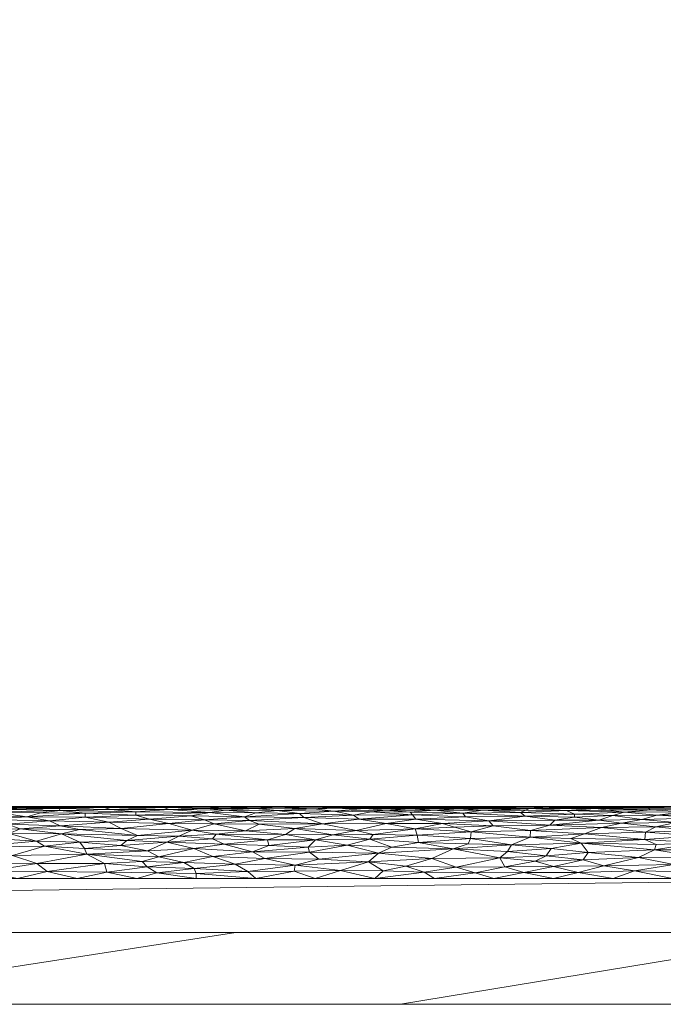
# Model space of a CAD drawing. Header units: millimetres. Extents: x -300 to 300, y 0 to 450.
# Tile 21 of 256: x -186 to -168, y 0 to 27. Entities that reach past the tile are written whole.
import ezdxf

# ---------------------------------------------------------------- set-up
doc = ezdxf.new("R2010")
doc.units = ezdxf.units.MM
doc.layers.add('A-GENM', color=13, linetype='Continuous')

# ---------------------------------------------------------------- blocks, each defined once
blk = doc.blocks.new('MODEL_CCAS0420-1080410R0 - MODEL_CCAS0420-1080410R0-453240-Preview')
at = {"layer": 'A-GENM', "lineweight": 9}
mesh = blk.add_polyface(dxfattribs=at)
corners = [(-296.159, -20, -110), (-295.657, -15.55, -110), (-294.177, -11.323, -110), (-291.793, -7.531, -110), (-288.625, -4.364, -110), (-284.831, -1.981, -110), (-280.602, -0.502, -110), (-276.147, 0, -110), (276.147, 0, -110), (280.596, -0.501, -110), (284.825, -1.978, -110), (288.619, -4.359, -110), (291.788, -7.525, -110), (294.174, -11.316, -110), (295.656, -15.545, -110), (296.159, -20, -110), (296.159, -426.171, -110), (295.658, -430.617, -110), (294.182, -434.842, -110), (291.802, -438.632, -110), (288.638, -441.797, -110), (284.848, -444.179, -110), (280.622, -445.657, -110), (276.171, -446.159, -110), (-276.171, -446.159, -110), (-280.617, -445.658, -110), (-284.842, -444.182, -110), (-288.632, -441.802, -110), (-291.797, -438.638, -110), (-294.179, -434.848, -110), (-295.657, -430.622, -110), (-296.159, -426.171, -110)]
mesh.append_faces([[corners[k] for k in face] for face in [(15, 12, 13, 14)]], dxfattribs={"vtx0": -1})
mesh.append_faces([[corners[k] for k in face] for face in [(16, 8, 15)]], dxfattribs={"vtx0": -1, "vtx1": -1})
mesh.append_faces([[corners[k] for k in face] for face in [(24, 31, 7, 8)]], dxfattribs={"vtx0": -1, "vtx1": -1, "vtx3": -1})
mesh.append_faces([[corners[k] for k in face] for face in [(31, 24, 25, 30), (18, 21, 22, 17), (17, 22, 23, 16)]], dxfattribs={"vtx0": -1, "vtx2": -1})
mesh.append_faces([[corners[k] for k in face] for face in [(0, 3, 4, 5), (0, 5, 6, 7)]], dxfattribs={"vtx0": -1, "vtx3": -1})
mesh.append_faces([[corners[k] for k in face] for face in [(28, 29, 27)]], dxfattribs={"vtx1": -1})
mesh.append_faces([[corners[k] for k in face] for face in [(25, 26, 30), (11, 12, 15, 10), (9, 10, 15, 8), (31, 0, 7)]], dxfattribs={"vtx1": -1, "vtx2": -1})
mesh.append_faces([[corners[k] for k in face] for face in [(23, 24, 8, 16)]], dxfattribs={"vtx1": -1, "vtx2": -1, "vtx3": -1})
mesh.append_faces([[corners[k] for k in face] for face in [(26, 27, 29, 30)]], dxfattribs={"vtx1": -1, "vtx3": -1})
mesh.append_faces([[corners[k] for k in face] for face in [(19, 20, 21, 18)]], dxfattribs={"vtx2": -1})
mesh.append_faces([[corners[k] for k in face] for face in [(0, 1, 2, 3)]], dxfattribs={"vtx3": -1})
mesh = blk.add_polyface(dxfattribs=at)
corners = [(279.918, 0, -2), (278.032, 0, -56), (276.147, 0, -110), (-276.147, 0, -110), (-278.032, 0, -56), (-279.918, 0, -2), (0, 0, -2)]
mesh.append_faces([[corners[k] for k in face] for face in [(6, 3, 4, 5)]], dxfattribs={"vtx0": -1})
mesh.append_faces([[corners[k] for k in face] for face in [(3, 6, 2)]], dxfattribs={"vtx0": -1, "vtx1": -1})
mesh.append_faces([[corners[k] for k in face] for face in [(1, 2, 6, 0)]], dxfattribs={"vtx1": -1})
mesh = blk.add_polyface(dxfattribs=at)
corners = [(279.918, 0, -2), (0, 0, -2), (-279.918, 0, -2), (-279.918, -0.586, -0.586), (-279.918, -2), (0, -2), (279.918, -2), (279.918, -0.586, -0.586), (-146.072, 0, -2), (-139.959, -2), (-209.938, -2), (-246.456, -2), (-73.036, 0, -2), (-212.995, 0, -2), (-69.979, -2), (-246.456, 0, -2), (146.072, -2), (139.959, 0, -2), (209.938, 0, -2), (246.456, 0, -2), (73.036, -2), (212.995, -2), (69.979, 0, -2), (246.456, -2), (-36.518, 0, -2), (-34.99, -2), (-52.485, -2), (34.99, 0, -2), (36.518, -2), (18.259, -2), (-263.187, -2), (-109.554, 0, -2), (-104.969, -2), (-122.464, -2), (263.187, 0, -2), (104.969, 0, -2), (109.554, -2), (91.295, -2), (-174.949, -2), (-179.533, 0, -2), (-162.803, 0, -2), (179.533, -2), (174.949, 0, -2), (192.444, 0, -2), (-157.454, -2), (-127.813, 0, -2), (-18.259, 0, -2), (-17.495, -2), (-229.726, 0, -2), (-228.197, -2), (229.726, -2), (228.197, 0, -2), (54.777, -2), (52.485, 0, -2), (-87.474, -2), (-91.295, 0, -2), (127.813, -2), (122.464, 0, -2), (-196.264, 0, -2), (-192.444, -2), (157.454, 0, -2), (162.803, -2), (-54.777, 0, -2), (17.495, 0, -2), (-263.187, 0, -2), (263.187, -2), (87.474, 0, -2), (196.264, -2)]
mesh.append_faces([[corners[k] for k in face] for face in [(44, 40, 38), (45, 33, 31), (46, 47, 1), (50, 51, 21), (52, 53, 28), (54, 55, 32), (56, 57, 36), (58, 59, 39), (60, 61, 42)]], dxfattribs={"vtx0": -1, "vtx1": -1})
mesh.append_faces([[corners[k] for k in face] for face in [(34, 65, 7), (30, 64, 3)]], dxfattribs={"vtx0": -1, "vtx1": -1, "vtx2": -1})
mesh.append_faces([[corners[k] for k in face] for face in [(5, 63, 1, 47), (42, 61, 41, 43), (19, 23, 65, 34), (32, 55, 31, 33), (28, 53, 27, 29), (39, 59, 38, 40), (36, 57, 35, 37), (21, 51, 18, 67), (63, 5, 29, 27), (67, 18, 43, 41), (37, 35, 66)]], dxfattribs={"vtx0": -1, "vtx2": -1})
mesh.append_faces([[corners[k] for k in face] for face in [(2, 3, 64)]], dxfattribs={"vtx1": -1})
mesh.append_faces([[corners[k] for k in face] for face in [(25, 47, 46, 24), (9, 33, 45, 8), (8, 40, 44, 9), (49, 10, 13, 48), (11, 49, 48, 15), (19, 51, 50, 23), (20, 37, 66, 22), (26, 25, 24, 62), (14, 26, 62, 12), (22, 53, 52, 20), (30, 11, 15, 64), (12, 55, 54, 14), (17, 57, 56, 16), (10, 59, 58, 13), (16, 61, 60, 17)]], dxfattribs={"vtx1": -1, "vtx3": -1})
mesh.append_faces([[corners[k] for k in face] for face in [(3, 4, 30), (65, 6, 7), (7, 0, 34)]], dxfattribs={"vtx2": -1})
mesh = blk.add_polyface(dxfattribs=at)
corners = [(-279.918, -2), (-292.651, -7.27), (-297.929, -20), (-297.929, -224.97), (-297.929, -429.94), (-292.661, -442.661), (-279.94, -447.929), (0, -447.929), (279.94, -447.929), (292.661, -442.661), (297.929, -429.94), (297.929, -224.97), (297.929, -20), (292.651, -7.27), (279.918, -2), (0, -2), (0, -3.5), (13.257, -3.5), (26.515, -3.5), (39.772, -3.5), (53.029, -3.5), (66.287, -3.5), (79.544, -3.5), (92.801, -3.5), (106.059, -3.5), (119.316, -3.5), (132.573, -3.5), (145.831, -3.5), (159.088, -3.5), (172.345, -3.5), (185.603, -3.5), (198.86, -3.5), (212.117, -3.5), (225.375, -3.5), (238.632, -3.5), (251.889, -3.5), (265.147, -3.5), (278.404, -3.5), (291.028, -7.487), (296.497, -19.511), (296.5, -32.769), (296.5, -46.026), (296.5, -59.283), (296.5, -72.541), (296.5, -85.798), (296.5, -99.055), (296.5, -112.313), (296.5, -125.57), (296.5, -138.827), (296.5, -152.085), (296.5, -165.342), (296.5, -178.599), (296.5, -191.857), (296.5, -205.114), (296.5, -218.371), (296.5, -231.629), (296.5, -244.886), (296.5, -258.143), (296.499, -271.401), (296.499, -284.658), (296.499, -297.915), (296.499, -311.173), (296.499, -324.43), (296.499, -337.687), (296.5, -350.945), (296.5, -364.202), (296.5, -377.459), (296.5, -390.717), (296.5, -403.974), (296.5, -417.231), (296.497, -430.489), (291.028, -442.513), (278.404, -446.5), (265.147, -446.5), (251.889, -446.5), (238.632, -446.5), (225.375, -446.5), (212.117, -446.5), (198.86, -446.5), (185.603, -446.5), (172.345, -446.5), (159.088, -446.5), (145.831, -446.5), (132.573, -446.5), (119.316, -446.5), (106.059, -446.5), (92.801, -446.5), (79.544, -446.5), (66.287, -446.5), (53.029, -446.5), (39.772, -446.5), (26.515, -446.5), (13.257, -446.5), (0, -446.5), (-12.926, -446.5), (-25.852, -446.5), (-38.777, -446.5), (-51.703, -446.5), (-64.629, -446.5), (-77.555, -446.5), (-90.48, -446.5), (-103.406, -446.5), (-116.332, -446.5), (-129.258, -446.5), (-142.183, -446.5), (-155.109, -446.5), (-168.035, -446.5), (-180.961, -446.5), (-193.887, -446.5), (-206.812, -446.5), (-219.738, -446.5), (-232.664, -446.5), (-245.59, -446.5), (-258.515, -446.5), (-271.441, -446.5), (-284.356, -445.968), (-294.544, -438.124), (-296.5, -425.35), (-296.5, -412.424), (-296.5, -399.498), (-296.5, -386.572), (-296.5, -373.646), (-296.5, -360.721), (-296.5, -347.795), (-296.499, -334.869), (-296.499, -321.943), (-296.499, -309.018), (-296.499, -296.092), (-296.499, -283.166), (-296.499, -270.24), (-296.5, -257.315), (-296.5, -244.389), (-296.5, -231.463), (-296.5, -218.537), (-296.5, -205.611), (-296.5, -192.686), (-296.5, -179.76), (-296.5, -166.834), (-296.5, -153.908), (-296.5, -140.983), (-296.5, -128.057), (-296.5, -115.131), (-296.5, -102.205), (-296.5, -89.28), (-296.5, -76.354), (-296.5, -63.428), (-296.5, -50.502), (-296.5, -37.576), (-296.5, -24.651), (-294.544, -11.876), (-284.356, -4.032), (-271.441, -3.5), (-258.515, -3.5), (-245.59, -3.5), (-232.664, -3.5), (-219.738, -3.5), (-206.812, -3.5), (-193.887, -3.5), (-180.961, -3.5), (-168.035, -3.5), (-155.109, -3.5), (-142.183, -3.5), (-129.258, -3.5), (-116.332, -3.5), (-103.406, -3.5), (-90.48, -3.5), (-77.555, -3.5), (-64.629, -3.5), (-51.703, -3.5), (-38.777, -3.5), (-25.852, -3.5), (-12.926, -3.5), (-294.538, -438.129), (-294.547, -438.108)]
mesh.append_faces([[corners[k] for k in face] for face in [(116, 172, 173)]])
mesh.append_faces([[corners[k] for k in face] for face in [(118, 4, 117), (6, 115, 5), (115, 6, 114), (7, 104, 6), (1, 150, 0), (151, 0, 150)]], dxfattribs={"vtx0": -1, "vtx1": -1})
mesh.append_faces([[corners[k] for k in face] for face in [(4, 124, 125), (7, 99, 100), (2, 148, 149), (149, 1, 2), (2, 141, 142), (0, 151, 152), (0, 160, 161, 15), (15, 165, 166), (15, 170, 171), (8, 81, 82, 7), (8, 72, 73), (11, 61, 62, 10), (12, 46, 47, 11), (38, 13, 14, 37), (13, 38, 39, 12)]], dxfattribs={"vtx0": -1, "vtx2": -1})
mesh.append_faces([[corners[k] for k in face] for face in [(4, 118, 119, 120), (4, 120, 121, 122), (3, 128, 129, 130), (3, 130, 131, 132), (3, 138, 139, 140), (0, 154, 155, 156), (0, 156, 157, 158), (15, 161, 162, 163), (15, 163, 164, 165), (8, 73, 74, 75), (7, 86, 87, 88), (7, 83, 84, 85), (10, 68, 69, 70), (11, 55, 56, 57), (14, 28, 29, 30), (14, 32, 33, 34), (15, 19, 20, 21), (12, 44, 45, 46), (11, 49, 50, 51), (11, 47, 48, 49), (12, 39, 40, 41)]], dxfattribs={"vtx0": -1, "vtx3": -1})
mesh.append_faces([[corners[k] for k in face] for face in [(123, 124, 4, 122), (127, 128, 3, 126), (113, 114, 6, 112), (111, 112, 6, 110), (109, 110, 6, 108), (107, 108, 6, 106), (96, 97, 7, 95), (105, 106, 6, 104), (103, 104, 7, 102), (101, 102, 7, 100), (98, 99, 7, 97), (94, 95, 7, 93), (135, 136, 3, 134), (137, 138, 3, 136), (133, 134, 3, 132), (145, 146, 2, 144), (147, 148, 2, 146), (143, 144, 2, 142), (149, 150, 1), (153, 154, 0, 152), (159, 160, 0, 158), (169, 170, 15, 168), (167, 168, 15, 166), (78, 79, 8, 77), (80, 81, 8, 79), (76, 77, 8, 75), (91, 92, 7, 90), (89, 90, 7, 88), (85, 86, 7), (82, 83, 7), (67, 68, 10, 66), (65, 66, 10, 64), (60, 61, 11, 59), (58, 59, 11, 57), (63, 64, 10, 62), (54, 55, 11, 53), (26, 27, 15, 25), (31, 32, 14, 30), (16, 17, 15, 171), (18, 19, 15, 17), (24, 25, 15, 23), (22, 23, 15, 21), (34, 35, 14), (52, 53, 11, 51), (36, 37, 14, 35), (42, 43, 12, 41), (43, 44, 12), (92, 93, 7)]], dxfattribs={"vtx1": -1, "vtx2": -1})
mesh.append_faces([[corners[k] for k in face] for face in [(3, 4, 125, 126), (2, 3, 140, 141), (71, 72, 8, 9), (70, 71, 9, 10), (27, 28, 14, 15)]], dxfattribs={"vtx1": -1, "vtx3": -1})
mesh.append_faces([[corners[k] for k in face] for face in [(4, 173, 117), (115, 172, 5)]], dxfattribs={"vtx2": -1})
mesh = blk.add_polyface(dxfattribs=at)
corners = [(167.88, -4.3, -0.174), (165.933, -4.301, -0.175), (166.678, -4.488, -0.267), (169.354, -4.915, -0.586), (167.84, -4.941, -0.612), (168.795, -5.037, -0.719), (166.701, -4.686, -0.393), (166.836, -4.836, -0.513), (168.128, -4.785, -0.469), (168.327, -4.081, -0.092), (166.569, -4.093, -0.096), (169.29, -3.852, -0.035), (167.342, -3.891, -0.043), (166.503, -5.19, -0.931), (167.813, -5.263, -1.056), (168.228, -5.145, -0.863), (168.549, -5.487, -1.768), (167.793, -5.5, -2), (169.305, -5.5, -2), (167.386, -5.48, -1.718), (168.067, -5.458, -1.589), (166.735, -5.438, -1.503), (167.98, -5.408, -1.399), (166.281, -5.5, -2), (167.093, -5.496, -1.872), (166.672, -5.27, -1.068), (167.022, -5.35, -1.24), (167.273, -5.06, -0.747), (168.719, -5.348, -1.235), (169.167, -5.401, -1.376), (168.149, -4.588, -0.326), (169.922, -4.483, -0.264), (167.835, -4.448, -0.246), (169.725, -4.222, -0.142), (168.438, -3.71, -0.013), (166.652, -3.685, -0.01), (167.374, -3.5), (169.031, -3.5), (166.325, -4.965, -0.638), (169.037, -5.252, -1.036), (169.51, -5.447, -1.541), (166.204, -5.486, -1.76)]
mesh.append_faces([[corners[k] for k in face] for face in [(36, 34, 37)]], dxfattribs={"vtx0": -1, "vtx1": -1})
mesh.append_faces([[corners[k] for k in face] for face in [(0, 1, 2), (3, 4, 5), (6, 7, 8), (0, 9, 10), (8, 4, 3), (9, 11, 12), (10, 1, 0), (13, 14, 15), (19, 16, 20), (21, 20, 22), (16, 19, 24), (14, 13, 25), (25, 26, 14), (15, 5, 27), (28, 14, 26), (22, 26, 21), (22, 29, 28), (6, 8, 30), (8, 7, 4), (2, 6, 30), (31, 0, 32), (30, 32, 2), (9, 0, 33), (9, 12, 10), (34, 35, 12), (34, 36, 35), (27, 4, 38), (4, 27, 5), (13, 15, 27), (14, 39, 15), (28, 39, 14), (12, 11, 34), (4, 7, 38), (40, 22, 20), (26, 22, 28), (21, 19, 20), (24, 19, 41), (16, 24, 17), (31, 32, 30), (0, 2, 32)]], dxfattribs={"vtx0": -1, "vtx1": -1, "vtx2": -1})
mesh.append_faces([[corners[k] for k in face] for face in [(16, 17, 18)]], dxfattribs={"vtx0": -1, "vtx2": -1})
mesh.append_faces([[corners[k] for k in face] for face in [(23, 17, 24)]], dxfattribs={"vtx1": -1, "vtx2": -1})
mesh = blk.add_polyface(dxfattribs=at)
corners = [(169.727, -5.478, -1.702), (169.51, -5.447, -1.541), (168.067, -5.458, -1.589), (169.828, -4.74, -0.433), (168.128, -4.785, -0.469), (169.354, -4.915, -0.586), (169.786, -5.495, -1.859), (170.816, -5.5, -2), (170.86, -5.488, -1.779), (170.104, -5.292, -1.112), (168.719, -5.348, -1.235), (170.326, -5.387, -1.337), (169.037, -5.252, -1.036), (171.326, -4.833, -0.509), (169.428, -5.127, -0.836), (170.102, -5.208, -0.96), (170.647, -5.121, -0.828), (168.549, -5.487, -1.768), (171.356, -5.445, -1.532), (168.149, -4.588, -0.326), (170.21, -4.616, -0.345), (167.88, -4.3, -0.174), (169.922, -4.483, -0.264), (169.725, -4.222, -0.142), (171.338, -4.647, -0.365), (170.793, -4.981, -0.656), (168.795, -5.037, -0.719), (169.866, -4.015, -0.073), (168.327, -4.081, -0.092), (169.29, -3.852, -0.035), (170.893, -4.131, -0.109), (170.689, -3.837, -0.032), (168.228, -5.145, -0.863), (168.438, -3.71, -0.013), (170.006, -3.666, -0.008), (169.031, -3.5), (170.688, -3.5), (171.474, -5.231, -0.998), (170.756, -4.335, -0.19), (171.196, -3.979, -0.063), (169.167, -5.401, -1.376), (167.98, -5.408, -1.399), (169.305, -5.5, -2)]
mesh.append_faces([[corners[k] for k in face] for face in [(35, 34, 36)]], dxfattribs={"vtx0": -1, "vtx1": -1})
mesh.append_faces([[corners[k] for k in face] for face in [(0, 1, 2), (3, 4, 5), (6, 7, 8), (9, 10, 11), (12, 10, 9), (5, 13, 3), (14, 15, 16), (17, 0, 2), (8, 0, 6), (12, 9, 15), (18, 11, 1), (0, 18, 1), (19, 3, 20), (21, 22, 23), (20, 3, 24), (4, 3, 19), (13, 5, 25), (26, 25, 5), (27, 28, 23), (29, 28, 27), (30, 27, 23), (29, 27, 31), (32, 14, 26), (26, 14, 25), (33, 34, 35), (29, 34, 33), (25, 14, 16), (14, 32, 12), (37, 15, 9), (12, 15, 14), (34, 29, 31), (38, 30, 23), (23, 22, 38), (27, 39, 31), (11, 10, 40), (41, 1, 40), (1, 11, 40), (6, 17, 42), (18, 0, 8), (17, 6, 0), (24, 22, 20), (19, 20, 22)]], dxfattribs={"vtx0": -1, "vtx1": -1, "vtx2": -1})
mesh.append_faces([[corners[k] for k in face] for face in [(6, 42, 7)]], dxfattribs={"vtx0": -1, "vtx2": -1})
mesh = blk.add_polyface(dxfattribs=at)
corners = [(171.603, -5.334, -1.202), (170.104, -5.292, -1.112), (170.326, -5.387, -1.337), (171.338, -4.647, -0.365), (172.983, -4.8, -0.481), (172.995, -4.611, -0.341), (172.364, -4.966, -0.639), (171.326, -4.833, -0.509), (173.327, -5.446, -1.538), (171.356, -5.445, -1.532), (172.458, -5.473, -1.671), (171.86, -4.435, -0.238), (169.922, -4.483, -0.264), (171.469, -5.402, -1.381), (172.345, -3.5), (170.688, -3.5), (171.517, -3.666, -0.008), (172.87, -3.654, -0.007), (170.006, -3.666, -0.008), (170.689, -3.837, -0.032), (171.967, -4.255, -0.155), (172.182, -4.072, -0.09), (170.893, -4.131, -0.109), (171.474, -5.231, -0.998), (170.793, -4.981, -0.656), (169.866, -4.015, -0.073), (171.196, -3.979, -0.063), (173.211, -5.321, -1.172), (172.657, -5.397, -1.365), (170.647, -5.121, -0.828), (170.102, -5.208, -0.96), (172.491, -5.106, -0.807), (173.138, -5.215, -0.972), (173.485, -4.324, -0.185), (170.756, -4.335, -0.19), (169.828, -4.74, -0.433), (170.86, -5.488, -1.779), (171.984, -5.495, -1.851), (172.328, -5.5, -2), (173.242, -5.494, -1.84), (172.042, -3.824, -0.03), (173.395, -3.812, -0.027), (170.816, -5.5, -2)]
mesh.append_faces([[corners[k] for k in face] for face in [(38, 37, 42)]], dxfattribs={"vtx0": -1, "vtx1": -1})
mesh.append_faces([[corners[k] for k in face] for face in [(0, 1, 2), (3, 4, 5), (6, 4, 7), (8, 9, 10), (3, 5, 11), (3, 11, 12), (13, 2, 9), (17, 14, 16), (18, 19, 16), (20, 21, 22), (1, 0, 23), (6, 7, 24), (25, 22, 26), (2, 13, 0), (27, 0, 28), (23, 29, 30), (27, 23, 0), (31, 23, 32), (7, 4, 3), (24, 31, 6), (23, 31, 29), (20, 33, 21), (20, 34, 11), (35, 7, 3), (24, 29, 31), (15, 18, 16), (36, 37, 10), (38, 39, 37), (36, 10, 9), (28, 9, 8), (40, 16, 19), (16, 40, 17), (26, 40, 19), (21, 41, 40), (34, 20, 22), (26, 22, 21), (33, 20, 11), (12, 11, 34), (40, 26, 21), (9, 28, 13), (0, 13, 28), (42, 37, 36)]], dxfattribs={"vtx0": -1, "vtx1": -1, "vtx2": -1})
mesh.append_faces([[corners[k] for k in face] for face in [(14, 15, 16)]], dxfattribs={"vtx1": -1, "vtx2": -1})
mesh = blk.add_polyface(dxfattribs=at)
corners = [(173.211, -5.321, -1.172), (173.138, -5.215, -0.972), (171.474, -5.231, -0.998), (173.485, -4.324, -0.185), (173.059, -4.465, -0.255), (174.441, -4.5, -0.274), (174.609, -5.267, -1.063), (174.516, -5.148, -0.867), (173.779, -5.03, -0.711), (172.491, -5.106, -0.807), (174.54, -4.884, -0.556), (173.445, -4.924, -0.595), (172.364, -4.966, -0.639), (173.395, -3.812, -0.027), (172.182, -4.072, -0.09), (174.078, -4.055, -0.084), (174.678, -5.494, -1.845), (173.242, -5.494, -1.84), (173.84, -5.5, -2), (175.349, -5.028, -0.709), (172.87, -3.654, -0.007), (172.042, -3.824, -0.03), (174.003, -3.5), (172.345, -3.5), (175.556, -4.207, -0.136), (175.191, -4.367, -0.204), (175.351, -5.5, -2), (174.004, -5.476, -1.687), (172.458, -5.473, -1.671), (173.998, -5.405, -1.388), (172.657, -5.397, -1.365), (174.675, -5.348, -1.235), (174.487, -4.701, -0.403), (172.983, -4.8, -0.481), (172.995, -4.611, -0.341), (171.86, -4.435, -0.238), (172.328, -5.5, -2), (174.678, -5.446, -1.538), (173.327, -5.446, -1.538), (175.351, -5.405, -1.388), (174.284, -3.672, -0.009), (174.798, -3.839, -0.032), (175.66, -3.5), (171.984, -5.495, -1.851)]
mesh.append_faces([[corners[k] for k in face] for face in [(26, 16, 18)]], dxfattribs={"vtx0": -1, "vtx1": -1})
mesh.append_faces([[corners[k] for k in face] for face in [(0, 1, 2), (3, 4, 5), (6, 7, 1), (8, 9, 7), (9, 1, 7), (10, 11, 8), (11, 12, 8), (13, 14, 15), (16, 17, 18), (0, 6, 1), (19, 10, 8), (20, 21, 13), (3, 24, 15), (25, 3, 5), (3, 15, 14), (17, 27, 28), (29, 0, 30), (0, 29, 31), (8, 7, 19), (8, 12, 9), (10, 32, 33), (34, 33, 32), (5, 34, 32), (35, 4, 3), (17, 16, 27), (37, 29, 38), (38, 27, 37), (29, 39, 31), (0, 31, 6), (30, 38, 29), (28, 27, 38), (40, 20, 13), (22, 20, 40), (41, 40, 13), (15, 41, 13), (10, 33, 11), (33, 12, 11), (35, 34, 4), (5, 4, 34), (28, 43, 17)]], dxfattribs={"vtx0": -1, "vtx1": -1, "vtx2": -1})
mesh.append_faces([[corners[k] for k in face] for face in [(22, 23, 20), (36, 18, 17), (42, 22, 40)]], dxfattribs={"vtx1": -1, "vtx2": -1})
mesh = blk.add_polyface(dxfattribs=at)
corners = [(175.432, -3.712, -0.013), (175.66, -3.5), (174.284, -3.672, -0.009), (176.101, -5.147, -0.865), (175.349, -5.028, -0.709), (174.516, -5.148, -0.867), (174.678, -5.446, -1.538), (174.004, -5.476, -1.687), (175.433, -5.475, -1.68), (176.863, -5.5, -2), (176.107, -5.494, -1.839), (175.351, -5.5, -2), (174.678, -5.494, -1.845), (176.177, -4.838, -0.514), (177.117, -5.023, -0.703), (176.431, -4.423, -0.232), (175.191, -4.367, -0.204), (175.799, -4.598, -0.333), (177.482, -4.231, -0.145), (175.556, -4.207, -0.136), (177.311, -4.573, -0.317), (174.078, -4.055, -0.084), (175.838, -3.963, -0.059), (174.798, -3.839, -0.032), (175.763, -5.358, -1.258), (174.609, -5.267, -1.063), (174.675, -5.348, -1.235), (176.258, -5.262, -1.054), (175.71, -4.726, -0.423), (176.834, -4.714, -0.413), (175.351, -5.405, -1.388), (174.54, -4.884, -0.556), (175.952, -5.445, -1.532), (176.803, -5.376, -1.305), (174.441, -4.5, -0.274), (174.487, -4.701, -0.403), (176.863, -5.473, -1.674), (173.998, -5.405, -1.388), (176.619, -3.723, -0.014), (177.317, -3.5), (177.219, -4.04, -0.08), (173.485, -4.324, -0.185)]
mesh.append_faces([[corners[k] for k in face] for face in [(9, 10, 11)]], dxfattribs={"vtx0": -1, "vtx1": -1})
mesh.append_faces([[corners[k] for k in face] for face in [(0, 1, 2), (3, 4, 5), (6, 7, 8), (12, 8, 7), (13, 4, 14), (15, 16, 17), (18, 19, 15), (20, 15, 17), (21, 19, 22), (21, 22, 23), (24, 25, 26), (3, 5, 25), (3, 25, 27), (14, 4, 3), (28, 29, 17), (26, 30, 24), (4, 13, 31), (28, 31, 13), (6, 32, 30), (32, 33, 30), (17, 34, 35), (19, 16, 15), (13, 29, 28), (8, 10, 36), (12, 11, 10), (8, 32, 6), (8, 12, 10), (30, 37, 6), (30, 33, 24), (36, 32, 8), (23, 0, 2), (22, 38, 0), (17, 35, 28), (31, 28, 35), (19, 40, 22), (22, 0, 23), (1, 0, 38), (33, 27, 24), (25, 24, 27), (41, 16, 19), (17, 16, 34)]], dxfattribs={"vtx0": -1, "vtx1": -1, "vtx2": -1})
mesh.append_faces([[corners[k] for k in face] for face in [(38, 39, 1)]], dxfattribs={"vtx0": -1, "vtx2": -1})
mesh = blk.add_polyface(dxfattribs=at)
corners = [(176.863, -5.473, -1.674), (176.107, -5.494, -1.839), (177.619, -5.495, -1.859), (178.993, -5.446, -1.538), (178.374, -5.388, -1.339), (177.364, -5.434, -1.488), (179.29, -5.215, -0.97), (177.64, -5.196, -0.941), (177.757, -5.308, -1.144), (179.152, -5.117, -0.823), (177.117, -5.023, -0.703), (176.803, -5.376, -1.305), (177.311, -4.573, -0.317), (178.652, -4.577, -0.32), (178.615, -4.416, -0.229), (177.513, -4.375, -0.209), (179.068, -4.239, -0.149), (177.482, -4.231, -0.145), (177.902, -3.703, -0.012), (177.877, -3.867, -0.038), (179.195, -3.698, -0.011), (177.219, -4.04, -0.08), (178.723, -4.054, -0.084), (175.556, -4.207, -0.136), (176.101, -5.147, -0.865), (176.258, -5.262, -1.054), (177.883, -4.888, -0.56), (178.879, -5.009, -0.687), (176.177, -4.838, -0.514), (178.969, -5.331, -1.196), (178.357, -5.48, -1.714), (176.834, -4.714, -0.413), (178.148, -4.72, -0.418), (176.863, -5.5, -2), (178.88, -5.495, -1.858), (178.375, -5.5, -2), (175.952, -5.445, -1.532), (175.799, -4.598, -0.333), (175.838, -3.963, -0.059), (176.619, -3.723, -0.014), (177.317, -3.5), (178.974, -3.5), (176.431, -4.423, -0.232)]
mesh.append_faces([[corners[k] for k in face] for face in [(35, 2, 33), (40, 18, 41)]], dxfattribs={"vtx0": -1, "vtx1": -1})
mesh.append_faces([[corners[k] for k in face] for face in [(0, 1, 2), (3, 4, 5), (6, 7, 8), (9, 10, 7), (4, 8, 11), (11, 5, 4), (12, 13, 14), (15, 16, 17), (16, 15, 14), (18, 19, 20), (19, 21, 22), (17, 21, 23), (7, 24, 25), (10, 24, 7), (26, 10, 27), (26, 28, 10), (8, 7, 25), (8, 4, 29), (25, 11, 8), (30, 3, 5), (30, 5, 0), (12, 31, 32), (13, 12, 32), (15, 12, 14), (2, 1, 33), (34, 30, 2), (36, 0, 5), (11, 36, 5), (34, 2, 35), (2, 30, 0), (26, 32, 31), (37, 31, 12), (26, 31, 28), (38, 21, 19), (18, 39, 19), (38, 19, 39), (17, 16, 22), (17, 22, 21), (9, 27, 10), (17, 42, 15), (12, 15, 42), (40, 39, 18)]], dxfattribs={"vtx0": -1, "vtx1": -1, "vtx2": -1})
mesh = blk.add_polyface(dxfattribs=at)
corners = [(180.178, -4.599, -0.334), (180.073, -4.734, -0.429), (181.114, -4.678, -0.387), (179.256, -4.828, -0.505), (180.131, -5.025, -0.706), (180.742, -4.841, -0.516), (178.993, -5.446, -1.538), (178.357, -5.48, -1.714), (179.886, -5.48, -1.718), (180.642, -5.495, -1.86), (178.88, -5.495, -1.858), (179.886, -5.5, -2), (179.812, -5.402, -1.381), (180.249, -5.334, -1.203), (178.969, -5.331, -1.196), (180.165, -4.111, -0.102), (179.551, -3.897, -0.044), (178.723, -4.054, -0.084), (179.152, -5.117, -0.823), (179.29, -5.215, -0.97), (180.405, -5.132, -0.843), (178.148, -4.72, -0.418), (177.883, -4.888, -0.56), (179.853, -4.452, -0.248), (180.701, -4.335, -0.19), (179.068, -4.239, -0.149), (180.782, -5.245, -1.022), (177.757, -5.308, -1.144), (178.374, -5.388, -1.339), (177.64, -5.196, -0.941), (178.375, -5.5, -2), (178.879, -5.009, -0.687), (180.358, -5.447, -1.541), (181.396, -5.417, -1.428), (178.652, -4.577, -0.32), (179.195, -3.698, -0.011), (180.632, -3.637, -0.005), (178.974, -3.5), (180.978, -3.948, -0.056), (180.684, -3.776, -0.022), (177.877, -3.867, -0.038), (178.615, -4.416, -0.229), (180.631, -3.5), (177.902, -3.703, -0.012)]
mesh.append_faces([[corners[k] for k in face] for face in [(37, 36, 42)]], dxfattribs={"vtx0": -1, "vtx1": -1})
mesh.append_faces([[corners[k] for k in face] for face in [(0, 1, 2), (3, 4, 5), (6, 7, 8), (9, 10, 11), (10, 9, 8), (12, 13, 14), (15, 16, 17), (18, 19, 20), (21, 22, 3), (23, 24, 25), (1, 21, 3), (20, 19, 26), (14, 19, 27), (12, 28, 6), (24, 15, 25), (19, 13, 26), (19, 18, 29), (8, 7, 10), (31, 4, 3), (31, 3, 22), (1, 3, 5), (32, 12, 6), (33, 13, 12), (6, 8, 32), (1, 34, 21), (23, 34, 0), (35, 36, 37), (16, 38, 39), (38, 16, 15), (25, 15, 17), (40, 17, 16), (35, 16, 39), (40, 16, 35), (25, 41, 23), (18, 4, 31), (4, 18, 20), (1, 0, 34), (34, 23, 41), (12, 14, 28), (19, 14, 13), (35, 39, 36), (37, 43, 35)]], dxfattribs={"vtx0": -1, "vtx1": -1, "vtx2": -1})
mesh.append_faces([[corners[k] for k in face] for face in [(10, 30, 11)]], dxfattribs={"vtx0": -1, "vtx2": -1})
mesh = blk.add_polyface(dxfattribs=at)
corners = [(180.165, -4.111, -0.102), (181.671, -4.102, -0.099), (180.978, -3.948, -0.056), (181.396, -5.417, -1.428), (182.316, -5.357, -1.258), (180.249, -5.334, -1.203), (182.717, -4.89, -0.561), (180.742, -4.841, -0.516), (181.395, -5.029, -0.71), (180.701, -4.335, -0.19), (181.991, -4.273, -0.162), (180.405, -5.132, -0.843), (180.782, -5.245, -1.022), (181.935, -5.153, -0.874), (182.312, -5.263, -1.055), (181.525, -5.475, -1.684), (179.886, -5.48, -1.718), (180.642, -5.495, -1.86), (181.114, -4.678, -0.387), (181.448, -4.509, -0.279), (180.178, -4.599, -0.334), (182.73, -4.418, -0.23), (182.558, -4.56, -0.31), (183.117, -3.678, -0.009), (181.726, -3.658, -0.007), (181.997, -3.829, -0.03), (182.139, -3.971, -0.061), (180.631, -3.5), (180.632, -3.637, -0.005), (183.067, -5.064, -0.753), (182.263, -4.694, -0.399), (183.013, -5.422, -1.444), (180.131, -5.025, -0.706), (182.288, -3.5), (179.812, -5.402, -1.381), (180.358, -5.447, -1.541), (181.398, -5.5, -2), (179.886, -5.5, -2), (182.036, -5.494, -1.847), (183.184, -5.477, -1.694), (182.909, -5.5, -2), (180.684, -3.776, -0.022), (180.073, -4.734, -0.429), (179.853, -4.452, -0.248)]
mesh.append_faces([[corners[k] for k in face] for face in [(36, 17, 37)]], dxfattribs={"vtx0": -1, "vtx1": -1})
mesh.append_faces([[corners[k] for k in face] for face in [(0, 1, 2), (3, 4, 5), (6, 7, 8), (9, 10, 1), (11, 12, 13), (4, 14, 5), (15, 16, 17), (18, 19, 20), (21, 19, 22), (23, 24, 25), (2, 1, 26), (27, 28, 24), (13, 29, 8), (6, 30, 7), (30, 22, 18), (4, 3, 31), (15, 31, 3), (11, 13, 8), (32, 11, 8), (5, 14, 12), (13, 12, 14), (24, 23, 33), (34, 35, 3), (15, 17, 38), (36, 38, 17), (35, 15, 3), (39, 15, 38), (15, 35, 16), (25, 24, 41), (25, 41, 2), (9, 1, 0), (24, 28, 41), (7, 32, 8), (2, 26, 25), (18, 7, 30), (7, 18, 42), (22, 19, 18), (10, 19, 21), (43, 19, 9), (19, 10, 9), (19, 43, 20)]], dxfattribs={"vtx0": -1, "vtx1": -1, "vtx2": -1})
mesh.append_faces([[corners[k] for k in face] for face in [(38, 36, 40), (24, 33, 27)]], dxfattribs={"vtx0": -1, "vtx2": -1})
mesh = blk.add_polyface(dxfattribs=at)
corners = [(182.316, -5.357, -1.258), (183.013, -5.422, -1.444), (184.42, -5.389, -1.341), (183.721, -5.206, -0.956), (183.067, -5.064, -0.753), (181.935, -5.153, -0.874), (183.722, -5.313, -1.155), (185.343, -5.216, -0.973), (183.879, -4.861, -0.535), (182.717, -4.89, -0.561), (184.42, -4.967, -0.64), (181.395, -5.029, -0.71), (184.857, -4.395, -0.218), (183.671, -4.178, -0.125), (183.74, -4.332, -0.189), (182.036, -5.494, -1.847), (182.909, -5.5, -2), (183.665, -5.495, -1.858), (184.775, -3.694, -0.011), (183.946, -3.5), (183.117, -3.678, -0.009), (184.446, -5.45, -1.554), (182.558, -4.56, -0.31), (183.871, -4.512, -0.281), (182.73, -4.418, -0.23), (183.183, -3.918, -0.049), (182.139, -3.971, -0.061), (181.671, -4.102, -0.099), (181.991, -4.273, -0.162), (181.997, -3.829, -0.03), (184.717, -5.105, -0.806), (182.263, -4.694, -0.399), (182.312, -5.263, -1.055), (184.962, -5.331, -1.194), (183.184, -5.477, -1.694), (185.066, -3.916, -0.048), (182.288, -3.5), (181.525, -5.475, -1.684), (184.421, -5.5, -2), (185.041, -5.495, -1.849), (184.735, -5.478, -1.703), (184.38, -4.745, -0.437), (185.073, -4.541, -0.298)]
mesh.append_faces([[corners[k] for k in face] for face in [(0, 1, 2), (3, 4, 5), (0, 2, 6), (3, 6, 7), (8, 9, 10), (11, 4, 9), (12, 13, 14), (15, 16, 17), (18, 19, 20), (1, 21, 2), (22, 23, 24), (13, 25, 26), (27, 28, 13), (29, 26, 25), (4, 30, 10), (9, 4, 10), (9, 8, 31), (4, 3, 30), (6, 3, 32), (0, 6, 32), (6, 2, 33), (21, 1, 34), (3, 5, 32), (13, 35, 25), (18, 25, 35), (25, 18, 20), (1, 37, 34), (39, 17, 38), (15, 17, 34), (21, 34, 40), (17, 40, 34), (20, 29, 25), (13, 26, 27), (31, 41, 22), (23, 12, 14), (22, 41, 23), (41, 42, 23), (28, 14, 13), (23, 14, 24), (28, 24, 14), (31, 8, 41)]], dxfattribs={"vtx0": -1, "vtx1": -1, "vtx2": -1})
mesh.append_faces([[corners[k] for k in face] for face in [(19, 36, 20), (16, 38, 17)]], dxfattribs={"vtx1": -1, "vtx2": -1})
mesh = blk.add_polyface(dxfattribs=at)
corners = [(183.671, -4.178, -0.125), (184.857, -4.395, -0.218), (185.744, -4.141, -0.112), (186.965, -4.373, -0.207), (185.073, -4.541, -0.298), (186.229, -5.341, -1.217), (184.42, -5.389, -1.341), (185.825, -5.422, -1.445), (185.933, -5.48, -1.718), (184.735, -5.478, -1.703), (185.041, -5.495, -1.849), (185.893, -5.015, -0.693), (184.717, -5.105, -0.806), (186.52, -5.138, -0.852), (185.343, -5.216, -0.973), (186.689, -5.495, -1.86), (185.933, -5.5, -2), (185.84, -4.751, -0.442), (185.529, -4.886, -0.558), (186.842, -4.841, -0.517), (183.946, -3.5), (184.775, -3.694, -0.011), (185.603, -3.5), (186.545, -3.686, -0.01), (184.446, -5.45, -1.554), (184.962, -5.331, -1.194), (183.722, -5.313, -1.155), (186.946, -3.904, -0.046), (185.066, -3.916, -0.048), (187.442, -5.03, -0.712), (186.817, -5.252, -1.034), (184.42, -4.967, -0.64), (183.721, -5.206, -0.956), (183.871, -4.512, -0.281), (183.665, -5.495, -1.858), (185.545, -5.457, -1.584), (186.672, -5.461, -1.607), (187.444, -5.417, -1.427), (186.161, -4.608, -0.34), (183.879, -4.861, -0.535), (184.38, -4.745, -0.437), (187.26, -3.5), (184.421, -5.5, -2)]
mesh.append_faces([[corners[k] for k in face] for face in [(20, 21, 22)]], dxfattribs={"vtx0": -1, "vtx1": -1})
mesh.append_faces([[corners[k] for k in face] for face in [(0, 1, 2), (3, 1, 4), (5, 6, 7), (8, 9, 10), (11, 12, 13), (12, 14, 13), (15, 10, 16), (17, 18, 19), (23, 22, 21), (3, 2, 1), (6, 24, 7), (19, 18, 11), (25, 14, 26), (27, 28, 2), (2, 28, 0), (11, 13, 29), (13, 14, 30), (11, 31, 12), (14, 5, 30), (32, 14, 12), (11, 18, 31), (33, 4, 1), (9, 34, 10), (35, 8, 36), (35, 7, 24), (5, 7, 37), (17, 19, 38), (39, 18, 40), (4, 17, 38), (40, 18, 17), (23, 21, 28), (23, 28, 27), (15, 8, 10), (8, 35, 9), (36, 7, 35), (40, 17, 4), (3, 4, 38), (18, 39, 31), (6, 5, 25), (14, 25, 5), (9, 35, 24)]], dxfattribs={"vtx0": -1, "vtx1": -1, "vtx2": -1})
mesh.append_faces([[corners[k] for k in face] for face in [(10, 42, 16)]], dxfattribs={"vtx0": -1, "vtx2": -1})
mesh.append_faces([[corners[k] for k in face] for face in [(41, 22, 23)]], dxfattribs={"vtx1": -1, "vtx2": -1})
mesh = blk.add_polyface(dxfattribs=at)
corners = [(0, -113.079, -5), (74.359, -113.079, -5), (148.718, -113.079, -5), (223.077, -113.079, -5), (294.5, -132.968, -5), (294.499, -81.318, -5), (294.499, -29.667, -5), (258.762, -5.5, -5), (206.609, -5.5, -5), (154.956, -5.5, -5), (103.303, -5.5, -5), (51.652, -5.5, -5), (0, -5.5, -5), (-59.752, -5.5, -5), (-119.504, -5.5, -5), (-179.256, -5.5, -5), (-239.009, -5.5, -5), (-294.499, -25.775, -5), (-289.1, -8.453, -5), (-294.499, -73.214, -5), (-294.5, -132.968, -5), (-275.116, -113.088, -5), (-244.547, -113.079, -5), (-213.979, -113.079, -5), (-183.41, -113.079, -5), (-152.842, -113.079, -5), (-122.274, -113.079, -5), (-91.705, -113.079, -5), (-61.137, -113.079, -5), (-30.568, -113.079, -5), (-119.5, -65, -5), (-114.374, -52.626, -5), (-102, -47.5, -5), (-89.626, -52.626, -5), (-84.5, -65, -5), (-89.626, -77.374, -5), (-102, -82.5, -5), (-114.374, -77.374, -5), (17.5, -65, -5), (12.374, -77.374, -5), (0, -82.5, -5), (-12.374, -77.374, -5), (-17.5, -65, -5), (-12.374, -52.626, -5), (0, -47.5, -5), (12.374, -52.626, -5), (119.5, -65, -5), (114.374, -77.374, -5), (102, -82.5, -5), (89.626, -77.374, -5), (84.5, -65, -5), (89.626, -52.626, -5), (102, -47.5, -5), (114.374, -52.626, -5), (-290.42, -24.284, -5)]
mesh.append_faces([[corners[k] for k in face] for face in [(18, 17, 54)]])
mesh.append_faces([[corners[k] for k in face] for face in [(32, 14, 31), (42, 29, 41), (50, 1, 49), (8, 3, 7), (53, 10, 52)]], dxfattribs={"vtx0": -1, "vtx1": -1})
mesh.append_faces([[corners[k] for k in face] for face in [(13, 34, 42, 43)]], dxfattribs={"vtx0": -1, "vtx1": -1, "vtx3": -1})
mesh.append_faces([[corners[k] for k in face] for face in [(30, 24, 25, 37), (16, 22, 23, 15), (35, 27, 28, 34), (37, 25, 26, 36), (36, 26, 27, 35), (31, 14, 15, 30), (13, 33, 34), (0, 40, 41, 29), (11, 50, 51, 10), (12, 44, 45, 11), (10, 51, 52)]], dxfattribs={"vtx0": -1, "vtx2": -1})
mesh.append_faces([[corners[k] for k in face] for face in [(19, 21, 22, 16), (15, 23, 24, 30), (11, 45, 38, 50)]], dxfattribs={"vtx0": -1, "vtx2": -1, "vtx3": -1})
mesh.append_faces([[corners[k] for k in face] for face in [(20, 21, 19)]], dxfattribs={"vtx1": -1})
mesh.append_faces([[corners[k] for k in face] for face in [(47, 48, 2)]], dxfattribs={"vtx1": -1, "vtx2": -1})
mesh.append_faces([[corners[k] for k in face] for face in [(28, 29, 42, 34), (38, 39, 1, 50), (46, 47, 2, 9)]], dxfattribs={"vtx1": -1, "vtx2": -1, "vtx3": -1})
mesh.append_faces([[corners[k] for k in face] for face in [(13, 14, 32, 33), (12, 13, 43, 44), (39, 40, 0, 1), (48, 49, 1, 2), (2, 3, 8, 9), (53, 46, 9, 10)]], dxfattribs={"vtx1": -1, "vtx3": -1})
mesh.append_faces([[corners[k] for k in face] for face in [(16, 54, 19), (5, 6, 7)]], dxfattribs={"vtx2": -1})
mesh.append_faces([[corners[k] for k in face] for face in [(3, 4, 5, 7)]], dxfattribs={"vtx2": -1, "vtx3": -1})
mesh = blk.add_polyface(dxfattribs=at)
corners = [(154.956, -5.5, -5), (151.165, -5.5, -2), (148.5, -5.5, -5), (193.696, -5.5, -5), (199.538, -5.5, -2), (193.491, -5.5, -2), (174.326, -5.5, -5), (180.783, -5.5, -5), (175.351, -5.5, -2), (108.839, -5.5, -2), (103.303, -5.5, -5), (109.76, -5.5, -5), (142.043, -5.5, -5), (145.118, -5.5, -2), (139.072, -5.5, -2), (120.932, -5.5, -2), (116.217, -5.5, -5), (122.673, -5.5, -5), (157.211, -5.5, -2), (161.413, -5.5, -5), (167.869, -5.5, -5), (163.258, -5.5, -2), (200.152, -5.5, -5), (205.584, -5.5, -2), (187.444, -5.5, -2), (187.239, -5.5, -5), (169.305, -5.5, -2), (181.398, -5.5, -2), (114.885, -5.5, -2), (126.978, -5.5, -2), (129.13, -5.5, -5), (206.609, -5.5, -5), (135.586, -5.5, -5), (133.025, -5.5, -2), (102.792, -5.5, -2), (96.847, -5.5, -5)]
mesh.append_faces([[corners[k] for k in face] for face in [(0, 1, 2), (3, 24, 25), (18, 19, 21), (26, 6, 8), (27, 25, 24), (13, 2, 1), (33, 32, 14), (15, 17, 29)]], dxfattribs={"vtx0": -1, "vtx1": -1})
mesh.append_faces([[corners[k] for k in face] for face in [(3, 4, 5), (9, 10, 11), (12, 13, 14), (15, 16, 17), (22, 23, 4), (26, 20, 6), (4, 3, 22), (3, 5, 24), (20, 26, 21), (27, 7, 25), (29, 17, 30), (7, 27, 8), (18, 0, 19), (13, 12, 2), (33, 30, 32), (10, 9, 34), (30, 33, 29), (16, 15, 28)]], dxfattribs={"vtx0": -1, "vtx2": -1})
mesh.append_faces([[corners[k] for k in face] for face in [(6, 7, 8), (18, 1, 0), (19, 20, 21), (28, 9, 11), (22, 31, 23), (32, 12, 14), (35, 10, 34), (11, 16, 28)]], dxfattribs={"vtx1": -1, "vtx2": -1})

msp = doc.modelspace()

# ---------------------------------------------------------------- block references
at = {"layer": 'A-GENM', "lineweight": 9, "rotation": 180}
msp.add_blockref('MODEL_CCAS0420-1080410R0 - MODEL_CCAS0420-1080410R0-453240-Preview', (0, 0, 850), dxfattribs=at)

doc.saveas('drawing.dxf')
